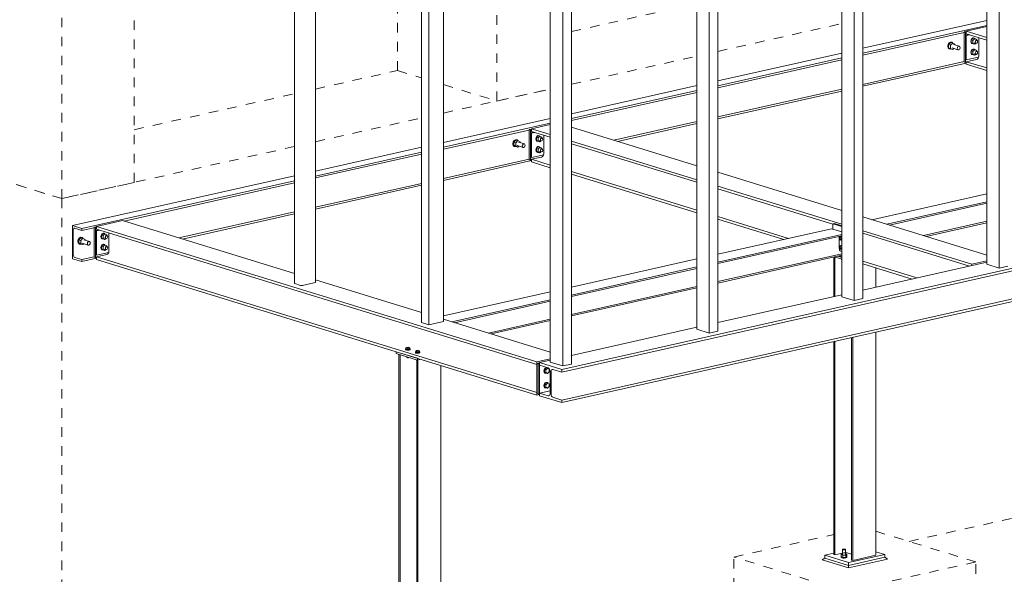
# Model space of a CAD drawing. Header units: millimetres. Extents: x -117 to 303, y -130 to 167.
# Tile 3 of 13: x -58 to 46, y -25 to 34. Entities that reach past the tile are written whole.
import ezdxf

# ---------------------------------------------------------------- set-up
doc = ezdxf.new("R2010")
doc.units = ezdxf.units.MM
doc.linetypes.add('XKITLINE00', pattern=[0])
doc.linetypes.add('XKITLINE01', pattern=[4, 1, -1, 1, -1])
doc.layers.add('Prvek', color=2, linetype='Continuous', lineweight=0)
doc.layers.add('Šroub', color=3, linetype='Continuous', lineweight=0)

msp = doc.modelspace()

# ---------------------------------------------------------------- linework, layer by layer
at = {"layer": 'Prvek', "color": 7, "linetype": 'XKITLINE01', "lineweight": 0}
for p, q in [((-53.18, 14.76), (-53.18, 80.36)), ((-45.57, 16.47), (-45.57, 74.32)), ((-17.95, 28.21), (-17.95, 65.81)), ((-7.55, 25.01), (-7.55, 62.61)), ((0.29, 32.3), (13.43, 35.26)), ((15.65, 30.22), (28.64, 33.14)), ((0.29, 26.77), (13.43, 29.72)), ((-26.57, 26.27), (-17.95, 28.21)), ((-17.95, 28.21), (-15.43, 27.43)), ((-13.13, 26.73), (-7.55, 25.01)), ((-13.13, 23.75), (-1.93, 26.27)), ((-7.55, 25.01), (-1.93, 26.27)), ((-45.57, 22), (-28.76, 25.78)), ((-26.57, 20.74), (-15.43, 23.24)), ((-53.18, 14.76), (-28.76, 20.24)), ((-63.57, 17.96), (-53.18, 14.76)), ((-53.18, 14.76), (-63.57, 17.96)), ((-45.57, 16.47), (-53.18, 14.76)), ((-53.18, 14.76), (-53.18, -41.2)), ((35.7, -21.23), (62.95, -15.11)), ((17.33, -22.87), (27.81, -20.51)), ((32.22, -20.16), (42.71, -23.39)), ((17.33, -44.09), (17.33, -22.87)), ((29.02, -26.47), (17.33, -22.87)), ((42.71, -23.39), (29.02, -26.47)), ((42.71, -44.62), (42.71, -23.39))]:
    msp.add_line(p, q, dxfattribs=at)
at = {"layer": 'Prvek', "color": 3, "linetype": 'XKITLINE00', "lineweight": 0}
for p, q in [((-28.76, 5.87), (-28.76, 69.14)), ((-26.57, 5.97), (-26.57, 68.47)), ((45.15, 7.47), (45.15, 68.44)), ((43.85, 7.87), (43.85, 68.15)), ((30.85, 4.26), (30.85, 65.23)), ((-15.43, 65.04), (-15.43, 1.75)), ((-14.66, 64.8), (-14.66, 1.51)), ((-13.13, 1.85), (-13.13, 64.33)), ((28.64, 4.45), (28.64, 64.73)), ((29.94, 4.05), (29.94, 65.03)), ((13.43, 1.04), (13.43, 61.32)), ((14.73, 0.64), (14.73, 61.61)), ((15.65, 0.84), (15.65, 61.81)), ((-1.93, 60.88), (-1.93, -2.41)), ((-0.63, -2.81), (-0.63, 60.48)), ((0.29, -2.61), (0.29, 60.2)), ((30.85, 30.55), (43.85, 33.47)), ((30.85, 30.03), (43.85, 32.95)), ((30.85, 29.83), (41.48, 32.21)), ((41.48, 32.26), (41.71, 32.31)), ((41.61, 32.22), (41.48, 32.26)), ((41.48, 32.26), (41.48, 29.1)), ((41.71, 32.24), (41.61, 32.22)), ((41.61, 32.22), (41.61, 29.06)), ((43.85, 32.82), (41.71, 32.34)), ((41.71, 32.34), (43.85, 31.68)), ((41.71, 32.34), (41.71, 32.07)), ((41.71, 32.07), (43.85, 31.41)), ((41.61, 31.91), (41.97, 31.99)), ((41.71, 31.88), (41.61, 31.91)), ((41.61, 31.91), (41.61, 29.37)), ((42.07, 31.96), (41.71, 31.88)), ((41.71, 31.88), (41.71, 29.33)), ((43.02, 29.72), (43.02, 31.67)), ((15.65, 27.13), (28.64, 30.05)), ((15.65, 26.61), (28.64, 29.53)), ((15.65, 26.41), (28.64, 29.33)), ((30.85, 26.76), (41.48, 29.15)), ((30.85, 26.56), (41.71, 29)), ((41.48, 29.1), (41.61, 29.06)), ((41.61, 29.37), (41.71, 29.33)), ((41.61, 29.06), (41.71, 29.08)), ((41.71, 29.33), (43, 29.62)), ((42.79, 29.38), (41.71, 29.14)), ((41.71, 29.14), (43.85, 28.48)), ((41.71, 29.14), (41.71, 28.87)), ((42.87, 29.42), (42.79, 29.38)), ((42.95, 29.5), (42.87, 29.42)), ((43, 29.61), (42.95, 29.5)), ((43.02, 29.72), (43, 29.61)), ((41.71, 28.87), (43.85, 28.21)), ((0.29, 23.68), (13.43, 26.63)), ((0.29, 23.16), (13.43, 26.12)), ((0.29, 22.96), (13.43, 25.91)), ((15.65, 23.34), (28.64, 26.26)), ((15.65, 23.14), (28.64, 26.06)), ((126.71, 25.45), (-0.74, -3.18)), ((126.71, 25.18), (-0.74, -3.45)), ((-13.13, 20.67), (-1.93, 23.18)), ((4.73, 20.89), (13.43, 22.85)), ((-13.13, 20.15), (-1.93, 22.67)), ((-13.13, 19.94), (-4.15, 21.96)), ((-4.15, 22.01), (-3.91, 22.06)), ((-4.02, 21.97), (-4.15, 22.01)), ((-4.15, 22.01), (-4.15, 18.85)), ((-3.91, 22), (-4.02, 21.97)), ((-4.02, 21.97), (-4.02, 18.81)), ((-4.02, 21.66), (-3.66, 21.74)), ((-1.93, 22.54), (-3.91, 22.09)), ((-3.91, 22.09), (-1.93, 21.48)), ((-3.91, 22.09), (-3.91, 21.82)), ((-3.91, 21.82), (-1.93, 21.21)), ((-3.55, 21.71), (-3.91, 21.63)), ((-0.74, -6.39), (126.71, 22.24)), ((-0.74, -6.66), (126.71, 21.97)), ((0.29, 22.26), (13.43, 18.21)), ((5.11, 20.77), (13.43, 22.64)), ((-3.91, 21.63), (-4.02, 21.66)), ((-4.02, 21.66), (-4.02, 19.12)), ((-3.91, 21.63), (-3.91, 19.08)), ((-2.61, 19.47), (-2.61, 21.42)), ((0.29, 20.8), (13.43, 16.75)), ((-26.57, 17.65), (-15.43, 20.15)), ((-26.57, 17.13), (-15.43, 19.63)), ((0.29, 20.53), (13.43, 16.48)), ((-26.57, 16.93), (-15.43, 19.43)), ((-13.13, 16.88), (-4.15, 18.9)), ((-13.13, 16.67), (-3.91, 18.75)), ((-4.15, 18.85), (-4.02, 18.81)), ((-4.02, 19.12), (-3.91, 19.08)), ((-4.02, 18.81), (-3.91, 18.83)), ((-3.91, 19.08), (-2.62, 19.37)), ((-2.84, 19.13), (-3.91, 18.89)), ((-3.91, 18.89), (-1.93, 18.28)), ((-3.91, 18.89), (-3.91, 18.62)), ((-3.91, 18.62), (-1.93, 18.01)), ((-2.75, 19.17), (-2.84, 19.13)), ((-2.68, 19.25), (-2.75, 19.17)), ((-2.63, 19.36), (-2.68, 19.25)), ((-2.61, 19.47), (-2.63, 19.36)), ((0.29, 17.6), (13.43, 13.55)), ((-52.04, 11.93), (-28.76, 17.16)), ((-51.06, 11.63), (-28.76, 16.64)), ((0.29, 17.33), (13.43, 13.28)), ((15.65, 17.53), (28.64, 13.53)), ((-46.65, 12.41), (-28.76, 16.43)), ((-26.57, 13.86), (-15.43, 16.36)), ((-26.57, 13.66), (-15.43, 16.16)), ((15.65, 16.07), (28.64, 12.07)), ((15.65, 15.8), (27.72, 12.08)), ((31.8, 12.55), (43.85, 15.26)), ((33.36, 12.07), (43.85, 14.43)), ((33.65, 11.98), (43.85, 14.27)), ((-46.8, 12.46), (-49.54, 11.84)), ((-46.8, 12.46), (-28.76, 6.9)), ((-40.89, 10.64), (-28.76, 13.37)), ((-40.51, 10.52), (-28.76, 13.16)), ((15.65, 12.87), (23.05, 10.59)), ((15.65, 12.6), (22.55, 10.47)), ((30.85, 12.85), (43.85, 8.84)), ((-52.04, 11.93), (-52.04, 8.45)), ((-52.04, 11.93), (-51.06, 11.63)), ((-51.96, 11.56), (-51.97, 11.47)), ((-51.97, 8.87), (-51.97, 11.47)), ((-51.92, 11.62), (-51.96, 11.56)), ((-51.87, 11.65), (-51.92, 11.62)), ((-51.81, 11.65), (-51.87, 11.65)), ((-51.81, 11.65), (-51.06, 11.42)), ((-51.06, 11.42), (-49.77, 11.71)), ((-51.06, 11.42), (-51.06, 11.63)), ((-49.77, 11.76), (-49.54, 11.81)), ((-49.64, 11.72), (-49.77, 11.76)), ((-49.77, 11.76), (-49.77, 8.6)), ((-49.54, 11.75), (-49.64, 11.72)), ((-49.64, 11.72), (-49.64, 8.56)), ((-49.64, 11.41), (-49.28, 11.5)), ((-49.54, 11.38), (-49.64, 11.41)), ((-49.64, 11.41), (-49.64, 8.87)), ((-49.54, 11.84), (-49.54, 11.57)), ((-49.54, 11.84), (-3.34, -2.38)), ((-49.54, 11.57), (-3.34, -2.65)), ((-49.18, 11.46), (-49.54, 11.38)), ((-49.54, 11.38), (-49.54, 8.83)), ((15.65, 8.92), (27.57, 11.6)), ((27.57, 11.6), (28.64, 11.27)), ((27.87, 12.15), (27.72, 12.12)), ((27.72, 11.55), (27.72, 12.12)), ((27.72, 12.12), (28.64, 11.83)), ((28.64, 11.91), (27.87, 12.15)), ((30.85, 11.39), (42.29, 7.87)), ((37.2, 10.89), (43.85, 12.38)), ((37.49, 10.8), (43.85, 12.23)), ((-48.23, 9.22), (-48.23, 11.17)), ((15.65, 8.09), (28.64, 11.01)), ((15.65, 7.94), (28.64, 10.86)), ((28.38, 9.54), (28.38, 10.8)), ((30.85, 11.12), (42.04, 7.67)), ((28.39, 9.44), (28.38, 9.54)), ((28.42, 9.36), (28.39, 9.44)), ((28.47, 9.29), (28.42, 9.36)), ((-52.04, 8.45), (-51.06, 8.15)), ((-51.97, 8.87), (-51.96, 8.77)), ((-51.96, 8.77), (-51.92, 8.69)), ((-51.92, 8.69), (-51.87, 8.62)), ((-51.87, 8.62), (-51.81, 8.59)), ((-51.81, 8.59), (-51.06, 8.36)), ((-51.06, 8.36), (-49.77, 8.65)), ((-51.06, 8.15), (-49.54, 8.5)), ((-51.06, 8.15), (-51.06, 8.36)), ((-49.77, 8.6), (-49.64, 8.56)), ((-49.64, 8.87), (-49.54, 8.83)), ((-49.64, 8.56), (-49.54, 8.58)), ((-49.54, 8.83), (-48.25, 9.12)), ((-49.54, 8.64), (-48.46, 8.88)), ((-49.54, 8.37), (-49.54, 8.64)), ((-49.54, 8.64), (-3.34, -5.59)), ((-49.54, 8.37), (-3.34, -5.86)), ((-48.37, 8.93), (-48.46, 8.88)), ((-48.3, 9), (-48.37, 8.93)), ((-48.25, 9.11), (-48.3, 9)), ((-48.23, 9.22), (-48.25, 9.11)), ((0.29, 5.47), (13.43, 8.43)), ((15.65, 6.05), (28.64, 8.97)), ((15.65, 5.89), (28.64, 8.81)), ((27.81, 4.48), (27.81, 8.63)), ((27.87, 8.64), (28.64, 8.4)), ((27.93, 4.5), (27.93, 8.62)), ((28.23, 8.72), (28.64, 8.59)), ((28.23, 8.72), (28.64, 8.59)), ((28.37, 8.75), (28.64, 8.67)), ((28.53, 9.26), (28.47, 9.29)), ((28.53, 9.26), (28.64, 9.22)), ((28.53, 9.26), (28.64, 9.22)), ((0.29, 4.64), (13.43, 7.6)), ((0.29, 4.49), (13.43, 7.44)), ((30.85, 8.18), (36.53, 6.43)), ((30.85, 5.16), (43.85, 8.08)), ((30.85, 7.91), (36.03, 6.32)), ((32.22, 5.47), (32.22, 7.49)), ((42.29, 7.87), (43.85, 8.22)), ((42.29, 7.73), (42.29, 7.87)), ((43.85, 7.87), (45.15, 7.47)), ((45.15, 7.47), (46.06, 7.68)), ((-26.57, 6.23), (-15.43, 2.8)), ((-28.76, 5.87), (-28.75, 5.85)), ((-28.75, 5.85), (-28.73, 5.84)), ((-28.73, 5.84), (-28.12, 5.65)), ((-28.12, 5.65), (-28.08, 5.64)), ((-28.08, 5.64), (-28.03, 5.64)), ((-28.03, 5.64), (-27.98, 5.64)), ((-27.98, 5.64), (-27.94, 5.65)), ((-27.94, 5.65), (-26.61, 5.95)), ((-26.61, 5.95), (-26.58, 5.96)), ((-26.58, 5.96), (-26.57, 5.97)), ((0.29, 2.6), (13.43, 5.55)), ((0.29, 2.44), (13.43, 5.4)), ((-13.13, 2.46), (-1.93, 4.98)), ((-12.26, 1.82), (-1.93, 4.15)), ((15.65, 1.74), (28.64, 4.66)), ((28.64, 4.45), (29.94, 4.05)), ((29.94, 4.05), (30.85, 4.26)), ((-11.97, 1.73), (-1.93, 3.99)), ((-13.13, 2.09), (-1.93, -1.36)), ((-8.42, 0.64), (-1.93, 2.1)), ((-15.43, 1.75), (-14.66, 1.51)), ((-14.66, 1.51), (-13.13, 1.85)), ((-8.13, 0.55), (-1.93, 1.95)), ((0.29, -1.71), (13.43, 1.25)), ((13.43, 1.04), (14.73, 0.64)), ((14.73, 0.64), (15.65, 0.84)), ((29.67, -23.19), (29.67, 0.17)), ((29.79, -23.23), (29.79, 0.2)), ((32.22, -22.68), (32.22, 0.75)), ((27.81, -22.62), (27.81, -0.24)), ((27.93, -22.65), (27.93, -0.22)), ((-18.09, -1.51), (-18.09, -1.31)), ((-18.09, -1.31), (-15.86, -2)), ((-15.86, -2.19), (-18.09, -1.51)), ((-17.81, -32.87), (-17.81, -1.59)), ((-17.69, -32.9), (-17.69, -1.63)), ((-15.86, -2.19), (-15.86, -2)), ((-15.95, -33.44), (-15.95, -2.16)), ((-15.5, -2.11), (-15.86, -2.19)), ((-15.84, -33.48), (-15.84, -2.19)), ((-13.4, -32.93), (-13.4, -2.76)), ((-3.34, -2.38), (-1.93, -2.07)), ((-3.34, -2.65), (-3.34, -2.38)), ((-3.34, -2.54), (-3.08, -2.48)), ((-3.21, -2.58), (-3.34, -2.54)), ((-3.34, -2.54), (-3.34, -5.7)), ((-3.21, -2.58), (-3.08, -2.55)), ((-3.08, -2.55), (-3.21, -2.58)), ((-3.08, -2.62), (-3.21, -2.58)), ((-3.21, -2.58), (-3.21, -5.74)), ((-3.21, -2.58), (-3.21, -5.74)), ((-3.08, -2.46), (-1.93, -2.21)), ((-3.08, -2.73), (-3.08, -2.46)), ((-3.08, -2.46), (-0.74, -3.18)), ((-3.08, -2.62), (-3.08, -5.78)), ((-2.16, -3.02), (-3.08, -2.73)), ((-2.08, -3.06), (-2.16, -3.02)), ((-2.02, -3.14), (-2.08, -3.06)), ((-1.93, -2.41), (-0.63, -2.81)), ((-0.63, -2.81), (0.29, -2.61)), ((-1.98, -3.25), (-2.02, -3.14)), ((-1.96, -3.37), (-1.98, -3.25)), ((-1.96, -5.72), (-1.96, -3.37)), ((-1.84, -3.29), (-1.85, -3.4)), ((-1.85, -5.75), (-1.85, -3.4)), ((-1.79, -3.21), (-1.84, -3.29)), ((-1.73, -3.17), (-1.79, -3.21)), ((-1.66, -3.17), (-1.73, -3.17)), ((-0.74, -3.45), (-1.66, -3.17)), ((-0.74, -3.18), (-0.74, -3.45)), ((-3.34, -5.86), (-3.34, -5.59)), ((-3.21, -5.74), (-3.34, -5.7)), ((-3.34, -5.86), (-3.08, -5.8)), ((-3.08, -5.78), (-3.21, -5.74)), ((-3.08, -5.67), (-1.96, -5.42)), ((-3.08, -5.94), (-3.08, -5.67)), ((-3.08, -5.67), (-2.16, -5.95)), ((-0.74, -6.66), (-3.08, -5.94)), ((-2.16, -5.95), (-2.08, -5.95)), ((-2.08, -5.95), (-2.02, -5.91)), ((-2.02, -5.91), (-1.98, -5.83)), ((-1.98, -5.83), (-1.96, -5.72)), ((-1.85, -5.75), (-1.84, -5.87)), ((-1.84, -5.87), (-1.79, -5.98)), ((-1.79, -5.98), (-1.73, -6.06)), ((-1.73, -6.06), (-1.66, -6.1)), ((-1.66, -6.1), (-0.74, -6.39)), ((-0.74, -6.39), (-0.74, -6.66)), ((26.87, -22.69), (27.81, -22.48)), ((26.87, -22.98), (26.87, -22.69)), ((29.36, -23.46), (26.87, -22.69)), ((27.81, -22.62), (27.93, -22.65)), ((27.93, -22.65), (28.87, -22.44)), ((28.87, -22.44), (28.98, -22.43)), ((28.98, -22.43), (29.09, -22.42)), ((29.09, -22.42), (29.21, -22.43)), ((29.21, -22.43), (29.3, -22.45)), ((29.3, -22.45), (29.67, -22.57)), ((33.17, -22.61), (29.36, -23.46)), ((29.79, -23.23), (32.22, -22.68)), ((32.22, -22.31), (33.17, -22.61)), ((33.17, -22.89), (33.17, -22.61)), ((26.59, -23.17), (26.87, -22.98)), ((29.34, -24.02), (26.59, -23.17)), ((26.87, -22.98), (29.36, -23.75)), ((26.87, -22.98), (29.36, -23.75)), ((33.45, -23.09), (29.34, -24.02)), ((29.34, -24.02), (29.36, -23.75)), ((29.36, -23.75), (33.17, -22.89)), ((29.36, -23.75), (33.17, -22.89)), ((29.36, -23.75), (29.36, -23.46)), ((29.67, -23.19), (29.79, -23.23)), ((33.17, -22.89), (33.45, -23.09))]:
    msp.add_line(p, q, dxfattribs=at)
at = {"layer": 'Šroub', "color": 7, "linetype": 'XKITLINE00', "lineweight": 0}
for p, q in [((39.9, 31.12), (39.8, 30.96)), ((39.84, 30.95), (39.94, 31.1)), ((40.08, 31.16), (39.85, 30.94)), ((40.04, 31.19), (39.9, 31.12)), ((39.94, 31.1), (40.08, 31.18)), ((40.18, 31.18), (40.04, 31.19)), ((40.29, 31.1), (40.06, 30.88)), ((40.08, 31.18), (40.22, 31.17)), ((40.08, 31.16), (40.29, 31.1)), ((40.18, 31.18), (40.22, 31.17)), ((40.22, 31.17), (40.29, 31.1)), ((40.52, 30.98), (40.29, 31.1)), ((42.2, 31.44), (42.17, 31.29)), ((42.17, 31.29), (42.2, 31.15)), ((42.28, 31.56), (42.2, 31.44)), ((42.2, 31.15), (42.28, 31.06)), ((42.21, 31.28), (42.23, 31.4)), ((42.23, 31.17), (42.21, 31.28)), ((42.43, 31.63), (42.23, 31.43)), ((42.4, 31.38), (42.23, 31.43)), ((42.23, 31.43), (42.23, 31.13)), ((42.4, 31.08), (42.23, 31.13)), ((42.23, 31.13), (42.43, 31.03)), ((42.25, 31.45), (42.32, 31.55)), ((42.32, 31.05), (42.25, 31.12)), ((42.4, 31.63), (42.28, 31.56)), ((42.28, 31.06), (42.32, 31.05)), ((42.32, 31.55), (42.41, 31.6)), ((42.41, 31.04), (42.32, 31.05)), ((42.43, 31.62), (42.4, 31.63)), ((42.6, 31.57), (42.4, 31.38)), ((42.4, 31.08), (42.4, 31.38)), ((42.6, 30.98), (42.4, 31.08)), ((42.43, 31.63), (42.6, 31.57)), ((42.43, 31.03), (42.6, 30.98)), ((42.44, 31.62), (42.51, 31.62)), ((42.48, 31.61), (42.55, 31.6)), ((42.51, 31.62), (42.55, 31.6)), ((42.54, 31.13), (42.71, 31.08)), ((42.55, 31.6), (42.57, 31.59)), ((42.81, 31.47), (42.6, 31.57)), ((42.6, 30.98), (42.71, 31.08)), ((42.65, 31.2), (42.67, 31.28)), ((42.67, 31.12), (42.65, 31.2)), ((42.66, 31.42), (42.83, 31.37)), ((42.67, 31.28), (42.71, 31.34)), ((42.71, 31.08), (42.67, 31.12)), ((42.71, 31.34), (42.77, 31.38)), ((42.77, 31.07), (42.71, 31.08)), ((42.77, 31.38), (42.83, 31.37)), ((42.83, 31.1), (42.77, 31.07)), ((42.81, 31.38), (42.81, 31.47)), ((42.83, 31.37), (42.88, 31.32)), ((42.88, 31.17), (42.83, 31.1)), ((42.88, 31.32), (42.89, 31.25)), ((42.89, 31.25), (42.88, 31.17)), ((39.8, 30.96), (39.76, 30.77)), ((39.76, 30.77), (39.8, 30.6)), ((39.8, 30.76), (39.84, 30.95)), ((39.84, 30.59), (39.8, 30.76)), ((39.8, 30.6), (39.9, 30.5)), ((39.94, 30.48), (39.84, 30.59)), ((40.06, 30.88), (39.85, 30.94)), ((39.85, 30.94), (39.85, 30.61)), ((40.06, 30.54), (39.85, 30.61)), ((39.85, 30.61), (40.08, 30.49)), ((39.9, 30.5), (39.94, 30.48)), ((40.08, 30.47), (39.94, 30.48)), ((40.06, 30.54), (40.06, 30.88)), ((40.29, 30.43), (40.06, 30.54)), ((40.08, 30.49), (40.29, 30.43)), ((40.11, 30.48), (40.08, 30.47)), ((40.21, 30.58), (40.83, 30.39)), ((40.29, 30.43), (40.39, 30.52)), ((40.36, 30.95), (40.98, 30.76)), ((40.52, 30.9), (40.52, 30.98)), ((40.75, 30.54), (40.77, 30.64)), ((40.77, 30.45), (40.75, 30.54)), ((40.77, 30.64), (40.83, 30.72)), ((40.83, 30.39), (40.77, 30.45)), ((40.83, 30.72), (40.91, 30.76)), ((40.91, 30.38), (40.83, 30.39)), ((40.91, 30.76), (40.98, 30.76)), ((40.98, 30.42), (40.91, 30.38)), ((40.98, 30.76), (41.04, 30.7)), ((41.04, 30.5), (40.98, 30.42)), ((41.04, 30.7), (41.06, 30.61)), ((41.06, 30.61), (41.04, 30.5)), ((42.2, 30.28), (42.17, 30.13)), ((42.17, 30.13), (42.2, 29.99)), ((42.28, 30.41), (42.2, 30.28)), ((42.2, 29.99), (42.28, 29.91)), ((42.21, 30.12), (42.23, 30.24)), ((42.23, 30.01), (42.21, 30.12)), ((42.43, 30.47), (42.23, 30.27)), ((42.4, 30.22), (42.23, 30.27)), ((42.23, 30.27), (42.23, 29.98)), ((42.4, 29.92), (42.23, 29.98)), ((42.23, 29.98), (42.43, 29.87)), ((42.25, 30.29), (42.32, 30.4)), ((42.32, 29.89), (42.25, 29.96)), ((42.4, 30.47), (42.28, 30.41)), ((42.32, 30.4), (42.41, 30.45)), ((42.43, 30.47), (42.4, 30.47)), ((42.6, 30.42), (42.4, 30.22)), ((42.4, 29.92), (42.4, 30.22)), ((42.43, 30.47), (42.6, 30.42)), ((42.44, 30.47), (42.51, 30.46)), ((42.48, 30.45), (42.55, 30.45)), ((42.51, 30.46), (42.55, 30.45)), ((42.54, 29.97), (42.71, 29.92)), ((42.55, 30.45), (42.57, 30.43)), ((42.81, 30.31), (42.6, 30.42)), ((42.65, 30.04), (42.67, 30.12)), ((42.67, 29.97), (42.65, 30.04)), ((42.66, 30.27), (42.83, 30.21)), ((42.67, 30.12), (42.71, 30.19)), ((42.71, 29.92), (42.67, 29.97)), ((42.71, 30.19), (42.77, 30.22)), ((42.77, 30.22), (42.83, 30.21)), ((42.81, 30.22), (42.81, 30.31)), ((42.83, 30.21), (42.88, 30.17)), ((42.88, 30.01), (42.83, 29.95)), ((42.88, 30.17), (42.89, 30.09)), ((42.89, 30.09), (42.88, 30.01)), ((42.28, 29.91), (42.32, 29.89)), ((42.41, 29.88), (42.32, 29.89)), ((42.6, 29.82), (42.4, 29.92)), ((42.43, 29.87), (42.6, 29.82)), ((42.6, 29.82), (42.71, 29.92)), ((42.77, 29.91), (42.71, 29.92)), ((42.83, 29.95), (42.77, 29.91)), ((-5.83, 20.71), (-5.86, 20.52)), ((-5.72, 20.87), (-5.83, 20.71)), ((-5.82, 20.51), (-5.79, 20.7)), ((-5.79, 20.7), (-5.68, 20.85)), ((-5.54, 20.91), (-5.77, 20.69)), ((-5.56, 20.63), (-5.77, 20.69)), ((-5.77, 20.69), (-5.77, 20.36)), ((-5.58, 20.95), (-5.72, 20.87)), ((-5.68, 20.85), (-5.54, 20.93)), ((-5.44, 20.93), (-5.58, 20.95)), ((-5.34, 20.85), (-5.56, 20.63)), ((-5.54, 20.93), (-5.4, 20.92)), ((-5.54, 20.91), (-5.34, 20.85)), ((-5.44, 20.93), (-5.4, 20.92)), ((-5.4, 20.92), (-5.34, 20.85)), ((-5.11, 20.73), (-5.34, 20.85)), ((-5.26, 20.7), (-4.64, 20.51)), ((-5.11, 20.65), (-5.11, 20.73)), ((-3.43, 21.19), (-3.46, 21.04)), ((-3.46, 21.04), (-3.43, 20.9)), ((-3.34, 21.32), (-3.43, 21.19)), ((-3.43, 20.9), (-3.34, 20.81)), ((-3.42, 21.03), (-3.39, 21.15)), ((-3.39, 20.92), (-3.42, 21.03)), ((-3.19, 21.38), (-3.39, 21.18)), ((-3.22, 21.13), (-3.39, 21.18)), ((-3.39, 21.18), (-3.39, 20.88)), ((-3.22, 20.83), (-3.39, 20.88)), ((-3.39, 20.88), (-3.19, 20.78)), ((-3.37, 21.2), (-3.3, 21.3)), ((-3.3, 20.8), (-3.37, 20.87)), ((-3.23, 21.38), (-3.34, 21.32)), ((-3.34, 20.81), (-3.3, 20.8)), ((-3.3, 21.3), (-3.21, 21.36)), ((-3.21, 20.79), (-3.3, 20.8)), ((-3.19, 21.38), (-3.23, 21.38)), ((-3.02, 21.32), (-3.22, 21.13)), ((-3.22, 20.83), (-3.22, 21.13)), ((-3.02, 20.73), (-3.22, 20.83)), ((-3.19, 21.38), (-3.02, 21.32)), ((-3.19, 20.78), (-3.02, 20.73)), ((-3.18, 21.37), (-3.11, 21.37)), ((-3.15, 21.36), (-3.08, 21.35)), ((-3.11, 21.37), (-3.08, 21.35)), ((-3.08, 21.35), (-3.06, 21.34)), ((-3.08, 20.88), (-2.91, 20.83)), ((-2.82, 21.22), (-3.02, 21.32)), ((-3.02, 20.73), (-2.92, 20.83)), ((-2.97, 20.95), (-2.96, 21.03)), ((-2.96, 20.87), (-2.97, 20.95)), ((-2.96, 21.17), (-2.79, 21.12)), ((-2.96, 21.03), (-2.91, 21.09)), ((-2.91, 20.83), (-2.96, 20.87)), ((-2.91, 21.09), (-2.85, 21.13)), ((-2.85, 20.82), (-2.91, 20.83)), ((-2.85, 21.13), (-2.79, 21.12)), ((-2.79, 20.85), (-2.85, 20.82)), ((-2.82, 21.13), (-2.82, 21.22)), ((-2.79, 21.12), (-2.75, 21.08)), ((-2.75, 20.92), (-2.79, 20.85)), ((-2.75, 21.08), (-2.73, 21)), ((-2.73, 21), (-2.75, 20.92)), ((-5.86, 20.52), (-5.83, 20.35)), ((-5.83, 20.35), (-5.72, 20.25)), ((-5.79, 20.34), (-5.82, 20.51)), ((-5.68, 20.24), (-5.79, 20.34)), ((-5.56, 20.29), (-5.77, 20.36)), ((-5.77, 20.36), (-5.54, 20.24)), ((-5.72, 20.25), (-5.68, 20.24)), ((-5.54, 20.22), (-5.68, 20.24)), ((-5.56, 20.29), (-5.56, 20.63)), ((-5.34, 20.18), (-5.56, 20.29)), ((-5.54, 20.24), (-5.34, 20.18)), ((-5.52, 20.23), (-5.54, 20.22)), ((-5.41, 20.33), (-4.79, 20.14)), ((-5.34, 20.18), (-5.24, 20.27)), ((-4.87, 20.29), (-4.85, 20.39)), ((-4.85, 20.2), (-4.87, 20.29)), ((-4.85, 20.39), (-4.79, 20.47)), ((-4.79, 20.14), (-4.85, 20.2)), ((-4.79, 20.47), (-4.72, 20.52)), ((-4.72, 20.13), (-4.79, 20.14)), ((-4.72, 20.52), (-4.64, 20.51)), ((-4.64, 20.17), (-4.72, 20.13)), ((-4.64, 20.51), (-4.59, 20.45)), ((-4.59, 20.26), (-4.64, 20.17)), ((-4.59, 20.45), (-4.57, 20.36)), ((-4.57, 20.36), (-4.59, 20.26)), ((-3.43, 20.03), (-3.46, 19.88)), ((-3.46, 19.88), (-3.43, 19.74)), ((-3.34, 20.16), (-3.43, 20.03)), ((-3.43, 19.74), (-3.34, 19.66)), ((-3.42, 19.87), (-3.39, 19.99)), ((-3.39, 19.76), (-3.42, 19.87)), ((-3.19, 20.22), (-3.39, 20.02)), ((-3.22, 19.97), (-3.39, 20.02)), ((-3.39, 20.02), (-3.39, 19.73)), ((-3.22, 19.67), (-3.39, 19.73)), ((-3.39, 19.73), (-3.19, 19.62)), ((-3.37, 20.04), (-3.3, 20.15)), ((-3.3, 19.64), (-3.37, 19.71)), ((-3.23, 20.22), (-3.34, 20.16)), ((-3.34, 19.66), (-3.3, 19.64)), ((-3.3, 20.15), (-3.21, 20.2)), ((-3.21, 19.63), (-3.3, 19.64)), ((-3.19, 20.22), (-3.23, 20.22)), ((-3.02, 20.17), (-3.22, 19.97)), ((-3.22, 19.67), (-3.22, 19.97)), ((-3.02, 19.57), (-3.22, 19.67)), ((-3.19, 20.22), (-3.02, 20.17)), ((-3.18, 20.22), (-3.11, 20.21)), ((-3.15, 20.2), (-3.08, 20.2)), ((-3.11, 20.21), (-3.08, 20.2)), ((-3.08, 20.2), (-3.06, 20.18)), ((-3.08, 19.72), (-2.91, 19.67)), ((-2.82, 20.06), (-3.02, 20.17)), ((-3.02, 19.57), (-2.92, 19.67)), ((-2.97, 19.79), (-2.96, 19.87)), ((-2.96, 19.72), (-2.97, 19.79)), ((-2.96, 20.02), (-2.79, 19.96)), ((-2.96, 19.87), (-2.91, 19.94)), ((-2.91, 19.67), (-2.96, 19.72)), ((-2.91, 19.94), (-2.85, 19.97)), ((-2.85, 19.66), (-2.91, 19.67)), ((-2.85, 19.97), (-2.79, 19.96)), ((-2.79, 19.7), (-2.85, 19.66)), ((-2.82, 19.97), (-2.82, 20.06)), ((-2.79, 19.96), (-2.75, 19.92)), ((-2.75, 19.76), (-2.79, 19.7)), ((-2.75, 19.92), (-2.73, 19.84)), ((-2.73, 19.84), (-2.75, 19.76)), ((-3.19, 19.62), (-3.02, 19.57)), ((-51.45, 10.46), (-51.49, 10.28)), ((-51.35, 10.62), (-51.45, 10.46)), ((-51.45, 10.26), (-51.41, 10.45)), ((-51.41, 10.45), (-51.31, 10.6)), ((-51.17, 10.66), (-51.4, 10.44)), ((-51.19, 10.38), (-51.4, 10.44)), ((-51.4, 10.44), (-51.4, 10.11)), ((-51.21, 10.7), (-51.35, 10.62)), ((-51.31, 10.6), (-51.17, 10.68)), ((-51.07, 10.68), (-51.21, 10.7)), ((-50.96, 10.6), (-51.19, 10.38)), ((-51.19, 10.04), (-51.19, 10.38)), ((-51.17, 10.68), (-51.03, 10.67)), ((-51.17, 10.66), (-50.96, 10.6)), ((-51.07, 10.68), (-51.03, 10.67)), ((-51.03, 10.67), (-50.96, 10.6)), ((-50.73, 10.48), (-50.96, 10.6)), ((-50.88, 10.45), (-50.27, 10.26)), ((-50.73, 10.4), (-50.73, 10.48)), ((-49.05, 10.94), (-49.08, 10.79)), ((-49.08, 10.79), (-49.05, 10.65)), ((-48.97, 11.07), (-49.05, 10.94)), ((-49.05, 10.65), (-48.97, 10.56)), ((-49.04, 10.78), (-49.02, 10.9)), ((-49.02, 10.67), (-49.04, 10.78)), ((-48.81, 11.13), (-49.02, 10.93)), ((-48.85, 10.88), (-49.02, 10.93)), ((-49.02, 10.93), (-49.02, 10.63)), ((-48.85, 10.58), (-49.02, 10.63)), ((-49.02, 10.63), (-48.81, 10.53)), ((-49, 10.95), (-48.93, 11.05)), ((-48.93, 10.55), (-49, 10.62)), ((-48.85, 11.13), (-48.97, 11.07)), ((-48.97, 10.56), (-48.93, 10.55)), ((-48.93, 11.05), (-48.84, 11.11)), ((-48.84, 10.54), (-48.93, 10.55)), ((-48.82, 11.13), (-48.85, 11.13)), ((-48.65, 11.07), (-48.85, 10.88)), ((-48.85, 10.58), (-48.85, 10.88)), ((-48.65, 10.48), (-48.85, 10.58)), ((-48.81, 11.13), (-48.74, 11.12)), ((-48.81, 11.13), (-48.65, 11.07)), ((-48.81, 10.53), (-48.65, 10.48)), ((-48.77, 11.11), (-48.7, 11.11)), ((-48.74, 11.12), (-48.7, 11.11)), ((-48.71, 10.63), (-48.54, 10.58)), ((-48.7, 11.11), (-48.68, 11.09)), ((-48.44, 10.97), (-48.65, 11.07)), ((-48.65, 10.48), (-48.54, 10.58)), ((-48.6, 10.7), (-48.58, 10.78)), ((-48.58, 10.62), (-48.6, 10.7)), ((-48.58, 10.92), (-48.42, 10.87)), ((-48.58, 10.78), (-48.54, 10.84)), ((-48.54, 10.58), (-48.58, 10.62)), ((-48.54, 10.84), (-48.48, 10.88)), ((-48.48, 10.57), (-48.54, 10.58)), ((-48.48, 10.88), (-48.42, 10.87)), ((-48.42, 10.6), (-48.48, 10.57)), ((-48.44, 10.88), (-48.44, 10.97)), ((-48.42, 10.87), (-48.37, 10.83)), ((-48.37, 10.67), (-48.42, 10.6)), ((-48.37, 10.83), (-48.36, 10.75)), ((-48.36, 10.75), (-48.37, 10.67)), ((28.39, 10.59), (28.4, 10.64)), ((28.4, 10.53), (28.39, 10.59)), ((28.4, 10.64), (28.43, 10.68)), ((28.43, 10.48), (28.4, 10.53)), ((28.42, 10.66), (28.47, 10.79)), ((28.43, 10.68), (28.51, 10.69)), ((28.43, 10.68), (28.47, 10.68)), ((28.47, 10.45), (28.43, 10.48)), ((28.46, 10.45), (28.47, 10.42)), ((28.47, 10.79), (28.63, 10.82)), ((28.62, 10.74), (28.47, 10.79)), ((28.47, 10.68), (28.51, 10.65)), ((28.51, 10.45), (28.47, 10.45)), ((28.47, 10.42), (28.62, 10.38)), ((28.51, 10.65), (28.54, 10.6)), ((28.54, 10.48), (28.51, 10.45)), ((28.51, 10.45), (28.58, 10.47)), ((28.54, 10.6), (28.55, 10.54)), ((28.55, 10.54), (28.54, 10.48)), ((28.6, 10.81), (28.62, 10.84)), ((28.62, 10.84), (28.64, 10.84)), ((28.62, 10.84), (28.64, 10.84)), ((28.62, 10.74), (28.64, 10.75)), ((28.64, 10.67), (28.62, 10.74)), ((28.62, 10.38), (28.64, 10.43)), ((28.62, 10.38), (28.64, 10.38)), ((28.63, 10.82), (28.64, 10.82)), ((-51.49, 10.28), (-51.45, 10.11)), ((-51.41, 10.09), (-51.45, 10.26)), ((-51.45, 10.11), (-51.35, 10)), ((-51.31, 9.99), (-51.41, 10.09)), ((-51.19, 10.04), (-51.4, 10.11)), ((-51.4, 10.11), (-51.17, 9.99)), ((-51.35, 10), (-51.31, 9.99)), ((-51.17, 9.97), (-51.31, 9.99)), ((-50.96, 9.93), (-51.19, 10.04)), ((-51.17, 9.99), (-50.96, 9.93)), ((-51.14, 9.98), (-51.17, 9.97)), ((-51.04, 10.08), (-50.42, 9.89)), ((-50.96, 9.93), (-50.86, 10.02)), ((-50.49, 10.04), (-50.47, 10.14)), ((-50.47, 9.95), (-50.49, 10.04)), ((-50.47, 10.14), (-50.42, 10.22)), ((-50.42, 9.89), (-50.47, 9.95)), ((-50.42, 10.22), (-50.34, 10.27)), ((-50.34, 9.88), (-50.42, 9.89)), ((-50.34, 10.27), (-50.27, 10.26)), ((-50.27, 9.92), (-50.34, 9.88)), ((-50.27, 10.26), (-50.21, 10.2)), ((-50.21, 10.01), (-50.27, 9.92)), ((-50.21, 10.2), (-50.19, 10.11)), ((-50.19, 10.11), (-50.21, 10.01)), ((-49.05, 9.78), (-49.08, 9.63)), ((-49.08, 9.63), (-49.05, 9.49)), ((-48.97, 9.91), (-49.05, 9.78)), ((-49.05, 9.49), (-48.97, 9.41)), ((-49.04, 9.62), (-49.02, 9.74)), ((-49.02, 9.51), (-49.04, 9.62)), ((-48.81, 9.97), (-49.02, 9.77)), ((-48.85, 9.72), (-49.02, 9.77)), ((-49.02, 9.77), (-49.02, 9.48)), ((-48.85, 9.42), (-49.02, 9.48)), ((-49.02, 9.48), (-48.81, 9.37)), ((-49, 9.8), (-48.93, 9.9)), ((-48.93, 9.39), (-49, 9.47)), ((-48.85, 9.97), (-48.97, 9.91)), ((-48.97, 9.41), (-48.93, 9.39)), ((-48.93, 9.9), (-48.84, 9.95)), ((-48.84, 9.38), (-48.93, 9.39)), ((-48.82, 9.97), (-48.85, 9.97)), ((-48.65, 9.92), (-48.85, 9.72)), ((-48.85, 9.42), (-48.85, 9.72)), ((-48.65, 9.32), (-48.85, 9.42)), ((-48.81, 9.97), (-48.74, 9.96)), ((-48.81, 9.97), (-48.65, 9.92)), ((-48.81, 9.37), (-48.65, 9.32)), ((-48.77, 9.96), (-48.7, 9.95)), ((-48.74, 9.96), (-48.7, 9.95)), ((-48.71, 9.47), (-48.54, 9.42)), ((-48.7, 9.95), (-48.68, 9.93)), ((-48.44, 9.81), (-48.65, 9.92)), ((-48.65, 9.32), (-48.54, 9.42)), ((-48.6, 9.54), (-48.58, 9.62)), ((-48.58, 9.47), (-48.6, 9.54)), ((-48.58, 9.77), (-48.42, 9.71)), ((-48.58, 9.62), (-48.54, 9.69)), ((-48.54, 9.42), (-48.58, 9.47)), ((-48.54, 9.69), (-48.48, 9.72)), ((-48.48, 9.41), (-48.54, 9.42)), ((-48.48, 9.72), (-48.42, 9.71)), ((-48.42, 9.45), (-48.48, 9.41)), ((-48.44, 9.72), (-48.44, 9.81)), ((-48.42, 9.71), (-48.37, 9.67)), ((-48.37, 9.51), (-48.42, 9.45)), ((-48.37, 9.67), (-48.36, 9.59)), ((-48.36, 9.59), (-48.37, 9.51)), ((28.39, 9.62), (28.4, 9.68)), ((28.4, 9.56), (28.39, 9.62)), ((28.4, 9.68), (28.43, 9.71)), ((28.43, 9.51), (28.4, 9.56)), ((28.42, 9.7), (28.47, 9.82)), ((28.43, 9.71), (28.51, 9.73)), ((28.43, 9.71), (28.47, 9.71)), ((28.47, 9.48), (28.43, 9.51)), ((28.46, 9.49), (28.47, 9.45)), ((28.47, 9.82), (28.63, 9.86)), ((28.62, 9.78), (28.47, 9.82)), ((28.47, 9.71), (28.51, 9.69)), ((28.51, 9.49), (28.47, 9.48)), ((28.47, 9.45), (28.62, 9.41)), ((28.51, 9.69), (28.54, 9.64)), ((28.54, 9.52), (28.51, 9.49)), ((28.51, 9.49), (28.58, 9.5)), ((28.54, 9.64), (28.55, 9.57)), ((28.55, 9.57), (28.54, 9.52)), ((28.6, 9.85), (28.62, 9.87)), ((28.62, 9.87), (28.64, 9.88)), ((28.62, 9.87), (28.64, 9.88)), ((28.64, 9.7), (28.62, 9.78)), ((28.62, 9.78), (28.64, 9.78)), ((28.62, 9.41), (28.64, 9.47)), ((28.62, 9.41), (28.64, 9.42)), ((28.63, 9.86), (28.64, 9.85)), ((28.62, 8.33), (28.62, 8.41)), ((28.64, 8.32), (28.62, 8.33)), ((-17.12, -1.05), (-17.11, -1.02)), ((-17.11, -1.02), (-17.09, -1.01)), ((-17.09, -0.91), (-17.02, -0.86)), ((-17.09, -1.05), (-17.09, -0.91)), ((-16.96, -0.95), (-17.09, -0.91)), ((-17.02, -0.86), (-16.82, -0.85)), ((-16.75, -0.94), (-16.96, -0.95)), ((-16.96, -1.09), (-16.96, -0.95)), ((-16.82, -0.85), (-16.68, -0.89)), ((-16.68, -0.89), (-16.75, -0.94)), ((-16.75, -1.08), (-16.75, -0.94)), ((-16.75, -1.08), (-16.68, -1.03)), ((-16.68, -1.03), (-16.68, -0.89)), ((-16.68, -1.01), (-16.65, -1.03)), ((-16.65, -1.03), (-16.66, -1.06)), ((-16.65, -1.08), (-16.65, -1.03)), ((-17.07, -1.08), (-17.12, -1.05)), ((-17.12, -1.1), (-17.12, -1.05)), ((-17.12, -1.1), (-17.07, -1.13)), ((-17.09, -1.05), (-16.96, -1.09)), ((-16.97, -1.1), (-17.07, -1.08)), ((-17.07, -1.13), (-16.97, -1.15)), ((-17, -1.92), (-17, -1.84)), ((-17, -1.92), (-16.98, -1.93)), ((-16.98, -1.93), (-16.93, -1.94)), ((-16.84, -1.1), (-16.97, -1.1)), ((-16.97, -1.15), (-16.84, -1.15)), ((-16.96, -1.09), (-16.75, -1.08)), ((-16.93, -1.94), (-16.86, -1.94)), ((-16.86, -1.94), (-16.81, -1.93)), ((-16.73, -1.09), (-16.84, -1.1)), ((-16.84, -1.15), (-16.73, -1.14)), ((-16.81, -1.93), (-16.77, -1.92)), ((-16.77, -1.92), (-16.77, -1.91)), ((-16.66, -1.06), (-16.73, -1.09)), ((-16.73, -1.14), (-16.66, -1.11)), ((-16.66, -1.11), (-16.65, -1.08)), ((-16.08, -1.37), (-16.07, -1.34)), ((-16.03, -1.4), (-16.08, -1.37)), ((-16.08, -1.42), (-16.08, -1.37)), ((-16.08, -1.42), (-16.03, -1.45)), ((-16.07, -1.34), (-16.05, -1.33)), ((-16.05, -1.23), (-15.98, -1.18)), ((-16.05, -1.37), (-16.05, -1.23)), ((-15.92, -1.27), (-16.05, -1.23)), ((-16.05, -1.37), (-15.92, -1.41)), ((-15.93, -1.42), (-16.03, -1.4)), ((-16.03, -1.45), (-15.93, -1.47)), ((-15.98, -1.18), (-15.78, -1.17)), ((-15.8, -1.42), (-15.93, -1.42)), ((-15.93, -1.47), (-15.8, -1.47)), ((-15.71, -1.26), (-15.92, -1.27)), ((-15.92, -1.41), (-15.92, -1.27)), ((-15.92, -1.41), (-15.71, -1.4)), ((-15.69, -1.41), (-15.8, -1.42)), ((-15.8, -1.47), (-15.69, -1.46)), ((-15.78, -1.17), (-15.64, -1.21)), ((-15.64, -1.21), (-15.71, -1.26)), ((-15.71, -1.4), (-15.71, -1.26)), ((-15.71, -1.4), (-15.64, -1.35)), ((-15.62, -1.38), (-15.69, -1.41)), ((-15.69, -1.46), (-15.62, -1.43)), ((-15.64, -1.35), (-15.64, -1.21)), ((-15.64, -1.33), (-15.61, -1.35)), ((-15.61, -1.35), (-15.62, -1.38)), ((-15.62, -1.43), (-15.61, -1.4)), ((-15.61, -1.4), (-15.61, -1.35)), ((-15.96, -2.24), (-15.96, -2.16)), ((-15.96, -2.24), (-15.95, -2.24)), ((-2.51, -3.05), (-2.59, -3.17)), ((-2.55, -3.19), (-2.47, -3.06)), ((-2.35, -3.02), (-2.54, -3.19)), ((-2.39, -2.99), (-2.51, -3.05)), ((-2.47, -3.06), (-2.35, -3)), ((-2.41, -3.23), (-2.22, -3.06)), ((-2.28, -3), (-2.39, -2.99)), ((-2.35, -3), (-2.24, -3.01)), ((-2.35, -3.02), (-2.22, -3.06)), ((-2.28, -3), (-2.24, -3.01)), ((-2.24, -3.01), (-2.16, -3.09)), ((-2.22, -3.06), (-2.04, -3.15)), ((-2.59, -3.17), (-2.62, -3.33)), ((-2.62, -3.33), (-2.59, -3.46)), ((-2.59, -3.46), (-2.51, -3.55)), ((-2.58, -3.34), (-2.55, -3.19)), ((-2.55, -3.48), (-2.58, -3.34)), ((-2.47, -3.56), (-2.55, -3.48)), ((-2.54, -3.19), (-2.54, -3.46)), ((-2.54, -3.19), (-2.41, -3.23)), ((-2.54, -3.46), (-2.35, -3.55)), ((-2.54, -3.46), (-2.41, -3.5)), ((-2.51, -3.55), (-2.47, -3.56)), ((-2.35, -3.58), (-2.47, -3.56)), ((-2.41, -3.5), (-2.41, -3.23)), ((-2.22, -3.59), (-2.41, -3.5)), ((-2.35, -3.55), (-2.22, -3.59)), ((-2.33, -3.56), (-2.35, -3.58)), ((-2.04, -3.42), (-2.22, -3.59)), ((-2.04, -3.15), (-2.04, -3.42)), ((-2.59, -4.72), (-2.62, -4.87)), ((-2.62, -4.87), (-2.59, -5.01)), ((-2.51, -4.59), (-2.59, -4.72)), ((-2.59, -5.01), (-2.51, -5.09)), ((-2.58, -4.88), (-2.55, -4.73)), ((-2.55, -5.02), (-2.58, -4.88)), ((-2.55, -4.73), (-2.47, -4.61)), ((-2.47, -5.11), (-2.55, -5.02)), ((-2.35, -4.56), (-2.54, -4.74)), ((-2.54, -4.74), (-2.54, -5.01)), ((-2.54, -4.74), (-2.41, -4.78)), ((-2.54, -5.01), (-2.35, -5.1)), ((-2.54, -5.01), (-2.41, -5.05)), ((-2.39, -4.53), (-2.51, -4.59)), ((-2.51, -5.09), (-2.47, -5.11)), ((-2.47, -4.61), (-2.35, -4.54)), ((-2.35, -5.12), (-2.47, -5.11)), ((-2.41, -4.78), (-2.22, -4.6)), ((-2.41, -5.05), (-2.41, -4.78)), ((-2.22, -5.14), (-2.41, -5.05)), ((-2.28, -4.54), (-2.39, -4.53)), ((-2.35, -4.54), (-2.24, -4.55)), ((-2.35, -4.56), (-2.22, -4.6)), ((-2.35, -5.1), (-2.22, -5.14)), ((-2.33, -5.11), (-2.35, -5.12)), ((-2.28, -4.54), (-2.24, -4.55)), ((-2.24, -4.55), (-2.16, -4.63)), ((-2.22, -4.6), (-2.04, -4.7)), ((-2.04, -4.96), (-2.22, -5.14)), ((-2.04, -4.7), (-2.04, -4.96)), ((28.68, -22.53), (28.57, -22.61)), ((28.57, -22.61), (28.77, -22.67)), ((28.57, -22.86), (28.57, -22.61)), ((28.72, -22.53), (28.68, -22.53)), ((28.72, -22.08), (28.73, -22.06)), ((28.76, -22.1), (28.72, -22.08)), ((28.72, -22.6), (28.72, -22.08)), ((28.73, -22.06), (28.77, -22.04)), ((28.82, -22.11), (28.76, -22.1)), ((28.77, -22.04), (28.85, -22.03)), ((29.08, -22.66), (28.77, -22.67)), ((28.77, -22.67), (28.77, -22.92)), ((28.91, -22.12), (28.82, -22.11)), ((28.85, -22.03), (28.93, -22.04)), ((28.98, -22.11), (28.91, -22.12)), ((28.93, -22.04), (29, -22.05)), ((29.03, -22.09), (28.98, -22.11)), ((29, -22.05), (29.04, -22.07)), ((29.04, -22.07), (29.03, -22.09)), ((29.04, -22.59), (29.04, -22.07)), ((29.18, -22.58), (29.04, -22.54)), ((29.08, -22.66), (29.18, -22.58)), ((29.08, -22.66), (29.08, -22.91)), ((29.18, -22.83), (29.18, -22.58)), ((28.57, -22.86), (28.77, -22.92)), ((28.58, -22.92), (28.58, -22.86)), ((28.58, -22.92), (28.65, -22.96)), ((28.65, -22.9), (28.6, -22.87)), ((28.75, -22.92), (28.65, -22.9)), ((28.65, -22.96), (28.78, -22.98)), ((28.77, -22.92), (29.08, -22.91)), ((28.78, -22.98), (28.93, -22.98)), ((28.93, -22.92), (28.81, -22.92)), ((29.05, -22.91), (28.93, -22.92)), ((28.93, -22.98), (29.07, -22.96)), ((29.07, -22.96), (29.16, -22.93)), ((29.08, -22.91), (29.18, -22.83)), ((29.09, -22.9), (29.16, -22.87)), ((29.16, -22.87), (29.17, -22.84)), ((29.16, -22.93), (29.17, -22.89)), ((29.17, -22.89), (29.17, -22.84))]:
    msp.add_line(p, q, dxfattribs=at)

doc.saveas('drawing.dxf')
